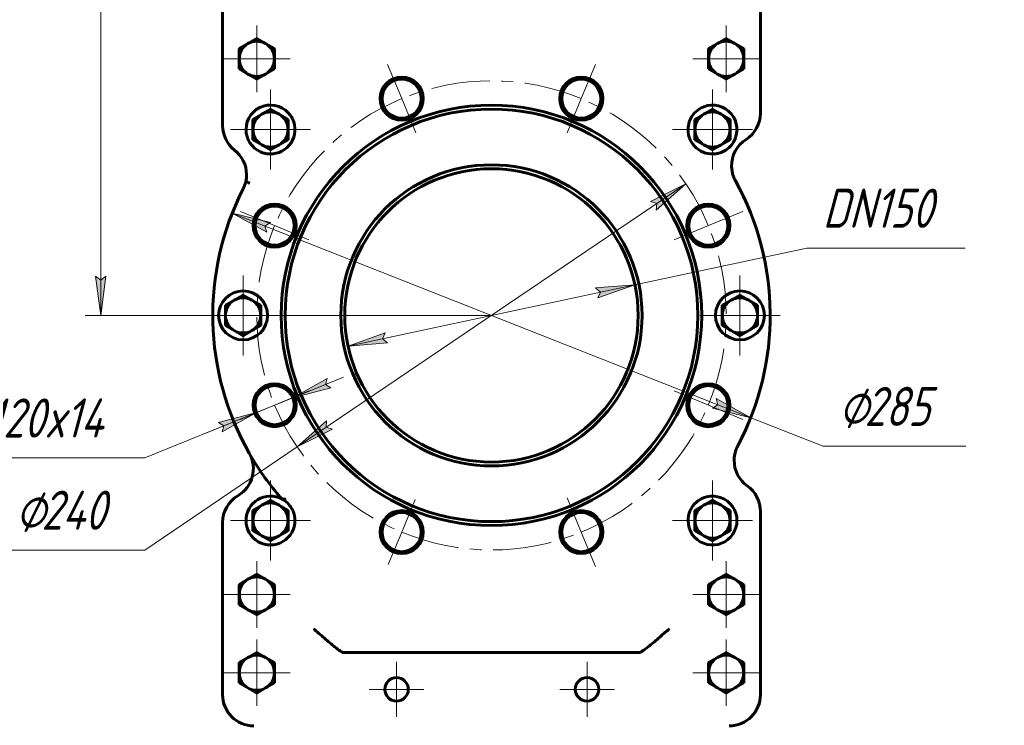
# Model space of a CAD drawing. Header units: millimetres. Extents: x -23 to 297, y 0 to 427.
# Tile 3 of 8: x 49 to 175, y 100 to 191. Entities that reach past the tile are written whole.
import ezdxf

# ---------------------------------------------------------------- set-up
doc = ezdxf.new("R2010")
doc.units = ezdxf.units.MM
for name, pattern in [('K5LT_AXLED', [12, 7.5, -1.5, 1.5, -1.5]), ('K5LT_BASIC', [0]), ('K5LT_THIN', [0])]:
    doc.linetypes.add(name, pattern=pattern)
doc.layers.add('Системный слой', color=7, linetype='Continuous')
doc.layers.add('Системный слой (1)', color=7, linetype='Continuous', true_color=0x6c6c6c)
doc.styles.add('KDIMTEXTSTYLE', font='txt', dxfattribs={"width": 0.96, "oblique": 15, "height": 5})
doc.styles.add('KTEXTSTYLE', font='txt', dxfattribs={"width": 0.96, "height": 5})
doc.dimstyles.new('KDIMSTYLE (0.25)', dxfattribs={"dimtxt": 5, "dimasz": 1, "dimexe": 2, "dimexo": 0, "dimgap": 1, "dimtad": 1, "dimlfac": 4, "dimtxsty": 'KDIMTEXTSTYLE', "dimsah": 1, "dimcen": 0, "dimdle": 1, "dimadec": 0, "dimazin": 0, "dimtfac": 0.667, "dimtmove": 0, "dimatfit": 3, "dimfxl": 1, "dimtvp": 1, "dimtolj": 1, "dimtzin": 0, "dimarcsym": 0})

# ---------------------------------------------------------------- blocks, each defined once
blk = doc.blocks.new('U12')
at = {"layer": 'Системный слой (1)', "color": 150, "linetype": 'K5LT_BASIC', "lineweight": 60, "true_color": 0x0080ff}
for start, end in [(62.528, 180), (61.315, 62.5237), (58.8164, 61.2998)]:
    blk.add_arc((81.4, 126.64), 3.12, start, end, dxfattribs=at)
blk = doc.blocks.new('D0')
at = {"layer": 'Системный слой (1)'}
for points in [[(60.37, 286.12), (59.71, 291.12), (59.05, 286.12), (59.71, 286.62)], [(59.71, 152.87), (60.37, 157.87), (59.71, 157.37), (59.05, 157.87)]]:
    blk.add_hatch(color=7, dxfattribs=at).paths.add_polyline_path(points)
at = {"layer": 'Системный слой (1)', "color": 7, "linetype": 'K5LT_THIN', "lineweight": 18}
for p, q in [((85.21, 291.12), (57.71, 291.12)), ((59.05, 286.12), (59.71, 291.12)), ((59.71, 291.12), (60.37, 286.12)), ((59.71, 291.12), (59.71, 152.87)), ((59.71, 286.62), (59.05, 286.12)), ((60.37, 286.12), (59.71, 286.62)), ((59.71, 152.87), (59.05, 157.87)), ((59.05, 157.87), (59.71, 157.37)), ((59.71, 157.37), (60.37, 157.87)), ((60.37, 157.87), (59.71, 152.87)), ((109.65, 152.87), (57.71, 152.87))]:
    blk.add_line(p, q, dxfattribs=at)
blk.add_wipeout([(58.71, 216.85), (51.33, 216.85), (51.33, 226.73), (58.71, 226.73)]).dxf.layer = 'Системный слой (1)'
at = {"layer": 'Системный слой (1)', "color": 7, "insert": (52.12, 216.85), "char_height": 5, "attachment_point": 1, "rotation": 90, "style": 'KTEXTSTYLE'}
blk.add_mtext('\\fArial|b0|c204|p34;\\H5.0;\\W1.000;\\Q15;\\fGOST Type AU|b0|i0|c204|p34;\\Q15;\\W0.960;553', dxfattribs=at)
blk = doc.blocks.new('KDIMARROW_01')
at = {"layer": 'Системный слой'}
blk.add_hatch(color=0, dxfattribs=at).paths.add_polyline_path([(-5, -0.66), (0, 0), (-5, 0.66), (-4.5, 0)])
at = {"layer": 'Системный слой', "color": 0, "linetype": 'K5LT_THIN', "lineweight": 18}
for p, q in [((-4.5, 0), (-5, 0.66)), ((-5, 0.66), (0, 0)), ((0, 0), (-5, -0.66)), ((-5, -0.66), (-4.5, 0))]:
    blk.add_line(p, q, dxfattribs=at)
at = {"layer": 'Системный слой (1)', "color": 0, "linetype": 'K5LT_THIN', "lineweight": 18}
blk.add_line((109.65, 152.87), (109.4, 152.87), dxfattribs=at)
blk = doc.blocks.new('D1')
at = {"layer": 'Системный слой (1)'}
for points in [[(88.42, 144.02), (89.13, 143.6), (84.25, 142.33), (88.64, 144.82)], [(75.23, 137.96), (79.62, 140.45), (74.74, 139.18), (75.45, 138.76)]]:
    blk.add_hatch(color=7, dxfattribs=at).paths.add_polyline_path(points)
at = {"layer": 'Системный слой (1)', "color": 7, "linetype": 'K5LT_THIN', "lineweight": 18}
for p, q in [((84.25, 142.33), (90.74, 144.96)), ((88.64, 144.82), (84.25, 142.33)), ((88.42, 144.02), (88.64, 144.82)), ((84.25, 142.33), (89.13, 143.6)), ((89.13, 143.6), (88.42, 144.02)), ((84.25, 142.33), (79.62, 140.45)), ((79.62, 140.45), (65.33, 134.66)), ((79.62, 140.45), (73.13, 137.82)), ((79.62, 140.45), (74.74, 139.18)), ((75.23, 137.96), (79.62, 140.45)), ((74.74, 139.18), (75.45, 138.76)), ((75.45, 138.76), (75.23, 137.96)), ((65.33, 134.66), (23.13, 134.66))]:
    blk.add_line(p, q, dxfattribs=at)
blk.add_wipeout([(25.13, 135.66), (25.13, 143.04), (61.8, 143.04), (61.8, 135.66)]).dxf.layer = 'Системный слой (1)'
at = {"layer": 'Системный слой (1)', "color": 7, "char_height": 5, "attachment_point": 1, "style": 'KTEXTSTYLE'}
for s, insert in [('\\fArial|b0|c204|p34;\\H5.0;\\W1.000;\\Q15;\\fGOST Type AU|b0|i0|c204|p34;\\Q15;\\W0.960;8 отв. ', (25.13, 142.25)), ('\\fArial|b0|c204|p34;\\H5.0;\\W1.000;\\Q15;\\fGOST Type AU|b0|i0|c204|p34;\\Q15;\\W0.960;M', (43.25, 142.25)), ('\\fArial|b0|c204|p34;\\H5.0;\\W1.000;\\Q15;\\fGOST Type AU|b0|i0|c204|p34;\\Q15;\\W0.960;20x14', (47.22, 142.25))]:
    blk.add_mtext(s, dxfattribs=dict(at, insert=insert))
blk = doc.blocks.new('D2')
at = {"layer": 'Системный слой (1)'}
for points in [[(130.72, 166.34), (134.49, 169.69), (129.98, 167.43), (130.77, 167.16)], [(84.81, 136.05), (89.32, 138.31), (88.53, 138.58), (88.58, 139.4)]]:
    blk.add_hatch(color=7, dxfattribs=at).paths.add_polyline_path(points)
at = {"layer": 'Системный слой (1)', "color": 7, "linetype": 'K5LT_THIN', "lineweight": 18}
for p, q in [((134.49, 169.69), (84.81, 136.05)), ((129.98, 167.43), (134.49, 169.69)), ((134.49, 169.69), (130.72, 166.34)), ((130.77, 167.16), (129.98, 167.43)), ((130.72, 166.34), (130.77, 167.16)), ((84.81, 136.05), (88.58, 139.4)), ((88.58, 139.4), (88.53, 138.58)), ((88.53, 138.58), (89.32, 138.31)), ((89.32, 138.31), (84.81, 136.05)), ((84.81, 136.05), (65.33, 122.87)), ((65.33, 122.87), (46.81, 122.87))]:
    blk.add_line(p, q, dxfattribs=at)
blk.add_wipeout([(48.81, 123.87), (48.81, 131.25), (62.75, 131.25), (62.75, 123.87)]).dxf.layer = 'Системный слой (1)'
at = {"layer": 'Системный слой (1)', "color": 7, "char_height": 5, "attachment_point": 1, "style": 'KTEXTSTYLE'}
for s, insert in [('\\fArial|b0|c204|p34;\\H5.0;\\W1.000;\\Q15;\\fGOST Type AU|b0|i0|c204|p34;\\Q15;\\W0.960;⌀', (48.81, 130.46)), ('\\fArial|b0|c204|p34;\\H5.0;\\W1.000;\\Q15;\\fGOST Type AU|b0|i0|c204|p34;\\Q15;\\W0.960;240', (52.12, 130.46))]:
    blk.add_mtext(s, dxfattribs=dict(at, insert=insert))
blk = doc.blocks.new('D3')
at = {"layer": 'Системный слой (1)'}
for points in [[(80.7, 164.3), (81.41, 164.73), (76.52, 165.95), (80.92, 163.5)], [(142.79, 139.79), (138.38, 142.23), (138.6, 141.44), (137.89, 141.01)]]:
    blk.add_hatch(color=7, dxfattribs=at).paths.add_polyline_path(points)
at = {"layer": 'Системный слой (1)', "color": 7, "linetype": 'K5LT_THIN', "lineweight": 18}
for p, q in [((76.52, 165.95), (81.41, 164.73)), ((80.92, 163.5), (76.52, 165.95)), ((76.52, 165.95), (142.79, 139.79)), ((81.41, 164.73), (80.7, 164.3)), ((80.7, 164.3), (80.92, 163.5)), ((138.6, 141.44), (138.38, 142.23)), ((138.38, 142.23), (142.79, 139.79)), ((137.89, 141.01), (138.6, 141.44)), ((142.79, 139.79), (137.89, 141.01)), ((142.79, 139.79), (152.03, 136.14)), ((152.03, 136.14), (170.28, 136.14))]:
    blk.add_line(p, q, dxfattribs=at)
blk.add_wipeout([(154.03, 137.14), (154.03, 144.52), (167.71, 144.52), (167.71, 137.14)]).dxf.layer = 'Системный слой (1)'
at = {"layer": 'Системный слой (1)', "color": 7, "char_height": 5, "attachment_point": 1, "style": 'KTEXTSTYLE'}
for s, insert in [('\\fArial|b0|c204|p34;\\H5.0;\\W1.000;\\Q15;\\fGOST Type AU|b0|i0|c204|p34;\\Q15;\\W0.960;⌀', (154.03, 143.73)), ('\\fArial|b0|c204|p34;\\H5.0;\\W1.000;\\Q15;\\fGOST Type AU|b0|i0|c204|p34;\\Q15;\\W0.960;285', (157.33, 143.73))]:
    blk.add_mtext(s, dxfattribs=dict(at, insert=insert))
blk = doc.blocks.new('D4')
at = {"layer": 'Системный слой (1)'}
for points in [[(123.23, 155.1), (127.99, 156.79), (122.96, 156.39), (123.59, 155.85)], [(96.34, 149.35), (95.71, 149.89), (96.07, 150.64), (91.31, 148.95)]]:
    blk.add_hatch(color=7, dxfattribs=at).paths.add_polyline_path(points)
at = {"layer": 'Системный слой (1)', "color": 7, "linetype": 'K5LT_THIN', "lineweight": 18}
for p, q in [((127.99, 156.79), (149.97, 161.48)), ((149.97, 161.48), (170.21, 161.48)), ((91.31, 148.95), (127.99, 156.79)), ((122.96, 156.39), (127.99, 156.79)), ((123.59, 155.85), (122.96, 156.39)), ((127.99, 156.79), (123.23, 155.1)), ((123.23, 155.1), (123.59, 155.85)), ((91.31, 148.95), (96.07, 150.64)), ((96.07, 150.64), (95.71, 149.89)), ((95.71, 149.89), (96.34, 149.35)), ((96.34, 149.35), (91.31, 148.95))]:
    blk.add_line(p, q, dxfattribs=at)
blk.add_wipeout([(151.97, 162.48), (151.97, 169.86), (167.56, 169.86), (167.56, 162.48)]).dxf.layer = 'Системный слой (1)'
at = {"layer": 'Системный слой (1)', "color": 7, "insert": (151.97, 169.07), "char_height": 5, "attachment_point": 1, "style": 'KTEXTSTYLE'}
blk.add_mtext('\\fArial|b0|c204|p34;\\H5.0;\\W1.000;\\Q15;\\fGOST Type AU|b0|i0|c204|p34;\\Q15;\\W0.960;DN150', dxfattribs=at)
blk = doc.blocks.new('U15')
at = {"layer": 'Системный слой (1)', "color": 30, "linetype": 'K5LT_AXLED', "lineweight": 18, "true_color": 0xff8000}
for q in [(77.9, 157.99), (72.78, 152.87), (83.03, 152.87), (77.9, 147.74)]:
    blk.add_line((77.9, 152.87), q, dxfattribs=at)
blk = doc.blocks.new('U16')
at = {"layer": 'Системный слой (1)', "color": 30, "linetype": 'K5LT_AXLED', "lineweight": 18, "true_color": 0xff8000}
for q in [(79.65, 111.43), (75.4, 107.18), (83.9, 107.18), (79.65, 102.93)]:
    blk.add_line((79.65, 107.18), q, dxfattribs=at)
blk = doc.blocks.new('U17')
at = {"layer": 'Системный слой (1)', "color": 30, "linetype": 'K5LT_AXLED', "lineweight": 18, "true_color": 0xff8000}
for q in [(79.65, 121.43), (75.4, 117.18), (83.9, 117.18), (79.65, 112.93)]:
    blk.add_line((79.65, 117.18), q, dxfattribs=at)
blk = doc.blocks.new('U18')
at = {"layer": 'Системный слой (1)', "color": 30, "linetype": 'K5LT_AXLED', "lineweight": 18, "true_color": 0xff8000}
for q in [(79.65, 189.93), (75.4, 185.68), (83.9, 185.68), (79.65, 181.43)]:
    blk.add_line((79.65, 185.68), q, dxfattribs=at)
blk = doc.blocks.new('U23')
at = {"layer": 'Системный слой (1)', "color": 30, "linetype": 'K5LT_AXLED', "lineweight": 18, "true_color": 0xff8000}
for q in [(81.4, 131.76), (76.28, 126.64), (86.53, 126.64), (81.4, 121.51)]:
    blk.add_line((81.4, 126.64), q, dxfattribs=at)
blk = doc.blocks.new('U24')
at = {"layer": 'Системный слой (1)', "color": 30, "linetype": 'K5LT_AXLED', "lineweight": 18, "true_color": 0xff8000}
for q in [(81.4, 181.76), (76.28, 176.64), (86.53, 176.64), (81.4, 171.51)]:
    blk.add_line((81.4, 176.64), q, dxfattribs=at)
blk = doc.blocks.new('U25')
at = {"layer": 'Системный слой (1)', "color": 30, "linetype": 'K5LT_AXLED', "lineweight": 18, "true_color": 0xff8000}
for q in [(97.52, 108.55), (94.02, 105.05), (101.02, 105.05), (97.52, 101.55)]:
    blk.add_line((97.52, 105.05), q, dxfattribs=at)
blk = doc.blocks.new('U34')
at = {"layer": 'Системный слой (1)', "color": 30, "linetype": 'K5LT_AXLED', "lineweight": 18, "true_color": 0xff8000}
for q in [(121.87, 108.55), (118.37, 105.05), (125.37, 105.05), (121.87, 101.55)]:
    blk.add_line((121.87, 105.05), q, dxfattribs=at)
blk = doc.blocks.new('U35')
at = {"layer": 'Системный слой (1)', "color": 30, "linetype": 'K5LT_AXLED', "lineweight": 18, "true_color": 0xff8000}
for q in [(137.9, 131.76), (132.78, 126.64), (143.03, 126.64), (137.9, 121.51)]:
    blk.add_line((137.9, 126.64), q, dxfattribs=at)
blk = doc.blocks.new('U36')
at = {"layer": 'Системный слой (1)', "color": 30, "linetype": 'K5LT_AXLED', "lineweight": 18, "true_color": 0xff8000}
for q in [(137.9, 181.76), (132.78, 176.64), (143.03, 176.64), (137.9, 171.51)]:
    blk.add_line((137.9, 176.64), q, dxfattribs=at)
blk = doc.blocks.new('U37')
at = {"layer": 'Системный слой (1)', "color": 30, "linetype": 'K5LT_AXLED', "lineweight": 18, "true_color": 0xff8000}
for q in [(139.65, 111.43), (135.4, 107.18), (143.9, 107.18), (139.65, 102.93)]:
    blk.add_line((139.65, 107.18), q, dxfattribs=at)
blk = doc.blocks.new('U38')
at = {"layer": 'Системный слой (1)', "color": 30, "linetype": 'K5LT_AXLED', "lineweight": 18, "true_color": 0xff8000}
for q in [(139.65, 121.43), (135.4, 117.18), (143.9, 117.18), (139.65, 112.93)]:
    blk.add_line((139.65, 117.18), q, dxfattribs=at)
blk = doc.blocks.new('U39')
at = {"layer": 'Системный слой (1)', "color": 30, "linetype": 'K5LT_AXLED', "lineweight": 18, "true_color": 0xff8000}
for q in [(139.65, 189.93), (135.4, 185.68), (143.9, 185.68), (139.65, 181.43)]:
    blk.add_line((139.65, 185.68), q, dxfattribs=at)
blk = doc.blocks.new('U44')
at = {"layer": 'Системный слой (1)', "color": 30, "linetype": 'K5LT_AXLED', "lineweight": 18, "true_color": 0xff8000}
for q in [(141.4, 157.99), (136.28, 152.87), (146.53, 152.87), (141.4, 147.74)]:
    blk.add_line((141.4, 152.87), q, dxfattribs=at)
blk = doc.blocks.new('U45')
at = {"layer": 'Системный слой (1)', "color": 30, "linetype": 'K5LT_AXLED', "lineweight": 18, "true_color": 0xff8000}
for p, q in [((98.17, 180.59), (96.35, 184.97)), ((121.13, 180.59), (122.95, 184.97)), ((99.99, 176.2), (98.17, 180.59)), ((119.31, 176.2), (121.13, 180.59)), ((81.93, 164.35), (77.55, 166.17)), ((137.37, 164.35), (141.76, 166.17)), ((86.32, 162.53), (81.93, 164.35)), ((132.98, 162.53), (137.37, 164.35)), ((86.32, 143.21), (81.93, 141.39)), ((132.98, 143.21), (137.37, 141.39)), ((81.93, 141.39), (77.55, 139.57)), ((137.37, 141.39), (141.76, 139.57)), ((99.89, 129.31), (98.17, 125.15)), ((119.31, 129.54), (121.13, 125.15)), ((98.17, 125.15), (96.45, 121)), ((121.13, 125.15), (122.95, 120.76))]:
    blk.add_line(p, q, dxfattribs=at)
for start, end in [(67.5, 112.5), (112.5, 157.5), (22.5, 67.5), (157.5, 202.5), (337.5, 22.5), (202.5, 247.5), (292.5, 337.5), (247.5, 292.5)]:
    blk.add_arc((109.65, 152.87), 30, start, end, dxfattribs=at)

msp = doc.modelspace()

# ---------------------------------------------------------------- linework, layer by layer
at = {"layer": 'Системный слой (1)', "color": 150, "linetype": 'K5LT_BASIC', "lineweight": 60, "true_color": 0x0080ff}
for p, q in [((75.2757, 226.9945), (75.2757, 177.1528)), ((144.0257, 178.7445), (144.0257, 226.9945)), ((78.5257, 187.6323), (77.4007, 186.9828)), ((79.6507, 188.2818), (78.5257, 187.6323)), ((80.7757, 187.6323), (79.6507, 188.2818)), ((81.9007, 186.9828), (80.7757, 187.6323)), ((137.4007, 186.9828), (138.5257, 187.6323)), ((138.5257, 187.6323), (139.6507, 188.2818)), ((139.6507, 188.2818), (140.7757, 187.6323)), ((140.7757, 187.6323), (141.9007, 186.9828)), ((77.4007, 186.9828), (77.4007, 185.6837)), ((81.9007, 185.6837), (81.9007, 186.9828)), ((137.4007, 185.6837), (137.4007, 186.9828)), ((141.9007, 186.9828), (141.9007, 185.6837)), ((77.4007, 185.6837), (77.4007, 184.3847)), ((81.9007, 184.3847), (81.9007, 185.6837)), ((137.4007, 184.3847), (137.4007, 185.6837)), ((141.9007, 185.6837), (141.9007, 184.3847)), ((77.4007, 184.3847), (78.5257, 183.7352)), ((80.7757, 183.7352), (81.9007, 184.3847)), ((138.5257, 183.7352), (137.4007, 184.3847)), ((141.9007, 184.3847), (140.7757, 183.7352)), ((78.5257, 183.7352), (79.6507, 183.0857)), ((79.6507, 183.0857), (80.7757, 183.7352)), ((139.6507, 183.0857), (138.5257, 183.7352)), ((140.7757, 183.7352), (139.6507, 183.0857)), ((81.4007, 179.2332), (80.2757, 178.5837)), ((82.5257, 178.5837), (81.4007, 179.2332)), ((136.7757, 178.5837), (137.9007, 179.2332)), ((137.9007, 179.2332), (139.0257, 178.5837)), ((80.2757, 178.5837), (79.1507, 177.9342)), ((79.1507, 177.9342), (79.1507, 176.6352)), ((83.6507, 177.9342), (82.5257, 178.5837)), ((83.6507, 176.6352), (83.6507, 177.9342)), ((135.6507, 177.9342), (136.7757, 178.5837)), ((135.6507, 176.6352), (135.6507, 177.9342)), ((139.0257, 178.5837), (140.1507, 177.9342)), ((140.1507, 177.9342), (140.1507, 176.6352)), ((79.1507, 176.6352), (79.1507, 175.3361)), ((83.6507, 175.3361), (83.6507, 176.6352)), ((135.6507, 175.3361), (135.6507, 176.6352)), ((140.1507, 176.6352), (140.1507, 175.3361)), ((79.1507, 175.3361), (80.2757, 174.6866)), ((82.5257, 174.6866), (83.6507, 175.3361)), ((136.7757, 174.6866), (135.6507, 175.3361)), ((140.1507, 175.3361), (139.0257, 174.6866)), ((80.2757, 174.6866), (81.4007, 174.0371)), ((81.4007, 174.0371), (82.5257, 174.6866)), ((137.9007, 174.0371), (136.7757, 174.6866)), ((139.0257, 174.6866), (137.9007, 174.0371)), ((76.7757, 154.818), (75.6507, 154.1685)), ((77.9007, 155.4675), (76.7757, 154.818)), ((79.0257, 154.818), (77.9007, 155.4675)), ((80.1507, 154.1685), (79.0257, 154.818)), ((139.1507, 154.1685), (140.2757, 154.818)), ((140.2757, 154.818), (141.4007, 155.4675)), ((141.4007, 155.4675), (142.5257, 154.818)), ((142.5257, 154.818), (143.6507, 154.1685)), ((75.6507, 154.1685), (75.6507, 152.8695)), ((80.1507, 152.8695), (80.1507, 154.1685)), ((139.1507, 152.8695), (139.1507, 154.1685)), ((143.6507, 154.1685), (143.6507, 152.8695)), ((75.6507, 152.8695), (75.6507, 151.5704)), ((80.1507, 151.5704), (80.1507, 152.8695)), ((139.1507, 151.5704), (139.1507, 152.8695)), ((143.6507, 152.8695), (143.6507, 151.5704)), ((75.6507, 151.5704), (76.7757, 150.9209)), ((79.0257, 150.9209), (80.1507, 151.5704)), ((140.2757, 150.9209), (139.1507, 151.5704)), ((143.6507, 151.5704), (142.5257, 150.9209)), ((76.7757, 150.9209), (77.9007, 150.2714)), ((77.9007, 150.2714), (79.0257, 150.9209)), ((141.4007, 150.2714), (140.2757, 150.9209)), ((142.5257, 150.9209), (141.4007, 150.2714)), ((80.2757, 128.5837), (79.1507, 127.9342)), ((81.4007, 129.2332), (80.2757, 128.5837)), ((82.5257, 128.5837), (81.4007, 129.2332)), ((83.6507, 127.9342), (82.5257, 128.5837)), ((135.6507, 127.9342), (136.7757, 128.5837)), ((136.7757, 128.5837), (137.9007, 129.2332)), ((137.9007, 129.2332), (139.0257, 128.5837)), ((139.0257, 128.5837), (140.1507, 127.9342)), ((79.1507, 127.9342), (79.1507, 126.6352)), ((83.6507, 126.6352), (83.6507, 127.9342)), ((135.6507, 126.6352), (135.6507, 127.9342)), ((140.1507, 127.9342), (140.1507, 126.6352)), ((144.0257, 104.3695), (144.0257, 127.8005)), ((75.2757, 126.3695), (75.2757, 104.3695)), ((79.1507, 126.6352), (79.1507, 125.3361)), ((83.6507, 125.3361), (83.6507, 126.6352)), ((135.6507, 125.3361), (135.6507, 126.6352)), ((140.1507, 126.6352), (140.1507, 125.3361)), ((79.1507, 125.3361), (80.2757, 124.6866)), ((80.2757, 124.6866), (81.4007, 124.0371)), ((81.4007, 124.0371), (82.5257, 124.6866)), ((82.5257, 124.6866), (83.6507, 125.3361)), ((136.7757, 124.6866), (135.6507, 125.3361)), ((137.9007, 124.0371), (136.7757, 124.6866)), ((139.0257, 124.6866), (137.9007, 124.0371)), ((140.1507, 125.3361), (139.0257, 124.6866)), ((79.6507, 119.7741), (78.5257, 119.1246)), ((80.7757, 119.1246), (79.6507, 119.7741)), ((138.5257, 119.1246), (139.6507, 119.7741)), ((139.6507, 119.7741), (140.7757, 119.1246)), ((78.5257, 119.1246), (77.4007, 118.475)), ((77.4007, 118.475), (77.4007, 117.176)), ((81.9007, 118.475), (80.7757, 119.1246)), ((81.9007, 117.176), (81.9007, 118.475)), ((137.4007, 118.475), (138.5257, 119.1246)), ((137.4007, 117.176), (137.4007, 118.475)), ((140.7757, 119.1246), (141.9007, 118.475)), ((141.9007, 118.475), (141.9007, 117.176)), ((77.4007, 117.176), (77.4007, 115.877)), ((81.9007, 115.877), (81.9007, 117.176)), ((137.4007, 115.877), (137.4007, 117.176)), ((141.9007, 117.176), (141.9007, 115.877)), ((77.4007, 115.877), (78.5257, 115.2274)), ((80.7757, 115.2274), (81.9007, 115.877)), ((138.5257, 115.2274), (137.4007, 115.877)), ((141.9007, 115.877), (140.7757, 115.2274)), ((78.5257, 115.2274), (79.6507, 114.5779)), ((79.6507, 114.5779), (80.7757, 115.2274)), ((139.6507, 114.5779), (138.5257, 115.2274)), ((140.7757, 115.2274), (139.6507, 114.5779)), ((79.6507, 109.7741), (78.5257, 109.1246)), ((80.7757, 109.1246), (79.6507, 109.7741)), ((90.8929, 109.7445), (90.7893, 109.7445)), ((94.885, 109.7445), (90.8929, 109.7445)), ((124.4007, 109.7445), (94.885, 109.7445)), ((128.3929, 109.7445), (124.4007, 109.7445)), ((128.4965, 109.7445), (128.3929, 109.7445)), ((138.5257, 109.1246), (139.6507, 109.7741)), ((139.6507, 109.7741), (140.7757, 109.1246)), ((78.5257, 109.1246), (77.4007, 108.475)), ((77.4007, 108.475), (77.4007, 107.176)), ((81.9007, 108.475), (80.7757, 109.1246)), ((81.9007, 107.176), (81.9007, 108.475)), ((137.4007, 108.475), (138.5257, 109.1246)), ((137.4007, 107.176), (137.4007, 108.475)), ((140.7757, 109.1246), (141.9007, 108.475)), ((141.9007, 108.475), (141.9007, 107.176)), ((77.4007, 107.176), (77.4007, 105.877)), ((81.9007, 105.877), (81.9007, 107.176)), ((137.4007, 105.877), (137.4007, 107.176)), ((141.9007, 107.176), (141.9007, 105.877)), ((77.4007, 105.877), (78.5257, 105.2274)), ((80.7757, 105.2274), (81.9007, 105.877)), ((138.5257, 105.2274), (137.4007, 105.877)), ((141.9007, 105.877), (140.7757, 105.2274)), ((78.5257, 105.2274), (79.6507, 104.5779)), ((79.6507, 104.5779), (80.7757, 105.2274)), ((139.6507, 104.5779), (138.5257, 105.2274)), ((140.7757, 105.2274), (139.6507, 104.5779))]:
    msp.add_line(p, q, dxfattribs=at)
for centre, radius in [((98.1702, 180.5858), 2.75), ((121.1312, 180.5858), 2.75), ((109.6507, 152.8695), 26.875), ((109.6507, 152.8695), 26.375), ((109.6507, 152.8695), 19.25), ((81.9343, 164.35), 2.75), ((137.3671, 164.35), 2.75), ((77.9007, 152.8695), 3.125), ((141.4007, 152.8695), 3.125), ((81.9343, 141.389), 2.75), ((137.3671, 141.389), 2.75), ((98.1702, 125.1531), 2.75), ((121.1312, 125.1531), 2.75), ((97.5165, 105.0519), 1.5), ((121.8654, 105.0519), 1.5)]:
    msp.add_circle(centre, radius, dxfattribs=at)
for centre, radius, start, end in [((79.6507, 185.6837), 2.25, 120, 180), ((79.6507, 185.6837), 2.25, 60, 120), ((79.6507, 185.6837), 2.25, 0, 60), ((139.6507, 185.6837), 2.25, 120, 180), ((139.6507, 185.6837), 2.25, 60, 120), ((139.6507, 185.6837), 2.25, 0, 60), ((79.6507, 185.6837), 2.25, 180, 240), ((79.6507, 185.6837), 2.25, 300, 0), ((139.6507, 185.6837), 2.25, 180, 240), ((139.6507, 185.6837), 2.25, 300, 0), ((79.6507, 185.6837), 2.25, 240, 300), ((98.1702, 180.5858), 2.5, 0, 180), ((121.1312, 180.5858), 2.5, 0, 180), ((139.6507, 185.6837), 2.25, 240, 300), ((98.1702, 180.5858), 2.5, 180, 0), ((121.1312, 180.5858), 2.5, 180, 0), ((81.4007, 176.6352), 3.125, 33.793388, 180), ((81.4007, 176.6352), 2.25, 60, 120), ((137.9007, 176.6352), 3.125, 293.938751, 146.206612), ((137.9007, 176.6352), 2.25, 60, 120), ((140.0257, 178.7445), 4, 302.683068, 0), ((81.4007, 176.6352), 2.25, 120, 180), ((81.4007, 176.6352), 3.125, 261.660778, 18.193859), ((81.4007, 176.6352), 2.25, 0, 60), ((81.4007, 176.6352), 3.125, 22.248704, 33.793388), ((81.4007, 176.6352), 3.125, 18.193859, 22.248704), ((137.9007, 176.6352), 3.125, 161.806141, 180), ((137.9007, 176.6352), 3.125, 157.751296, 161.806141), ((137.9007, 176.6352), 3.125, 146.206612, 157.751296), ((137.9007, 176.6352), 2.25, 120, 180), ((137.9007, 176.6352), 2.25, 0, 60), ((79.2757, 177.1528), 4, 180, 231.928352), ((81.4007, 176.6352), 3.125, 180, 246.061249), ((81.4007, 176.6352), 2.25, 180, 240), ((81.4007, 176.6352), 2.25, 300, 0), ((137.9007, 176.6352), 3.125, 180, 278.339222), ((137.9007, 176.6352), 2.25, 180, 240), ((137.9007, 176.6352), 2.25, 300, 0), ((144.3456, 172.0111), 4, 122.683068, 181.363608), ((74.3425, 170.8548), 4, 0.528964, 51.928352), ((81.4007, 176.6352), 3.125, 246.061249, 257.605932), ((81.4007, 176.6352), 2.25, 240, 300), ((137.9007, 176.6352), 2.25, 240, 300), ((137.9007, 176.6352), 3.125, 282.394068, 293.938751), ((81.4007, 176.6352), 3.125, 257.605932, 261.660778), ((137.9007, 176.6352), 3.125, 278.339222, 282.394068), ((109.6507, 152.8695), 18.75, 0, 180), ((144.3456, 172.0111), 4, 181.363608, 198.926349), ((74.3425, 170.8548), 4, 333.006491, 0.528964), ((74.3425, 170.8548), 4, 333.006491, 0.528964), ((144.3456, 172.0111), 4, 198.926349, 208.886082), ((109.6507, 152.8695), 35.625, 332.084184, 28.886082), ((109.6507, 152.8695), 35.625, 153.006491, 209.65654), ((81.9343, 164.35), 2.5, 0, 180), ((137.3671, 164.35), 2.5, 0, 180), ((81.9343, 164.35), 2.5, 180, 0), ((137.3671, 164.35), 2.5, 180, 0), ((77.9007, 152.8695), 2.25, 120, 180), ((77.9007, 152.8695), 2.25, 60, 120), ((77.9007, 152.8695), 2.25, 0, 60), ((141.4007, 152.8695), 2.25, 120, 180), ((141.4007, 152.8695), 2.25, 60, 120), ((141.4007, 152.8695), 2.25, 0, 60), ((77.9007, 152.8695), 2.25, 180, 240), ((77.9007, 152.8695), 2.25, 300, 0), ((109.6507, 152.8695), 18.75, 180, 0), ((141.4007, 152.8695), 2.25, 180, 240), ((141.4007, 152.8695), 2.25, 300, 0), ((77.9007, 152.8695), 2.25, 240, 300), ((141.4007, 152.8695), 2.25, 240, 300), ((81.9343, 141.389), 2.5, 0, 180), ((137.3671, 141.389), 2.5, 0, 180), ((81.9343, 141.389), 2.5, 180, 0), ((137.3671, 141.389), 2.5, 180, 0), ((144.6648, 134.3181), 4, 152.084184, 162.043916), ((75.2163, 133.263), 4, 300.492509, 29.65654), ((109.6507, 152.8695), 35.625, 209.65654, 220.284839), ((144.6648, 134.3181), 4, 162.043916, 179.606657), ((144.6648, 134.3181), 4, 179.606657, 234.557428), ((140.0257, 127.8005), 4, 0, 54.557428), ((79.2757, 126.3695), 4, 120.492509, 180), ((109.6507, 152.8695), 35.625, 220.284839, 221.191186), ((137.9007, 126.6352), 3.125, 180, 94.884869), ((137.9007, 126.6352), 3.125, 94.884869, 113.916231), ((81.4007, 126.6352), 2.25, 120, 180), ((81.4007, 126.6352), 2.25, 60, 120), ((81.4007, 126.6352), 2.25, 0, 60), ((81.4007, 126.6352), 3.125, 61.29979, 62.528002), ((81.4007, 126.6352), 3.125, 30.831803, 61.29979), ((137.9007, 126.6352), 3.125, 125.069293, 149.168197), ((137.9007, 126.6352), 2.25, 120, 180), ((137.9007, 126.6352), 3.125, 113.916231, 125.069293), ((137.9007, 126.6352), 2.25, 60, 120), ((137.9007, 126.6352), 2.25, 0, 60), ((81.4007, 126.6352), 3.125, 19.678742, 30.831803), ((81.4007, 126.6352), 3.125, 0.647379, 19.678742), ((98.1702, 125.1531), 2.5, 0, 180), ((121.1312, 125.1531), 2.5, 0, 180), ((137.9007, 126.6352), 3.125, 160.321258, 179.352621), ((137.9007, 126.6352), 3.125, 149.168197, 160.321258), ((81.4007, 126.6352), 3.125, 180, 0.647379), ((81.4007, 126.6352), 2.25, 180, 240), ((81.4007, 126.6352), 2.25, 300, 0), ((137.9007, 126.6352), 3.125, 179.352621, 180), ((137.9007, 126.6352), 2.25, 180, 240), ((137.9007, 126.6352), 2.25, 300, 0), ((81.4007, 126.6352), 2.25, 240, 300), ((98.1702, 125.1531), 2.5, 180, 0), ((121.1312, 125.1531), 2.5, 180, 0), ((137.9007, 126.6352), 2.25, 240, 300), ((79.6507, 117.176), 2.25, 120, 180), ((79.6507, 117.176), 2.25, 60, 120), ((79.6507, 117.176), 2.25, 0, 60), ((139.6507, 117.176), 2.25, 120, 180), ((139.6507, 117.176), 2.25, 60, 120), ((139.6507, 117.176), 2.25, 0, 60), ((79.6507, 117.176), 2.25, 180, 240), ((79.6507, 117.176), 2.25, 300, 0), ((139.6507, 117.176), 2.25, 180, 240), ((139.6507, 117.176), 2.25, 300, 0), ((79.6507, 117.176), 2.25, 240, 300), ((139.6507, 117.176), 2.25, 240, 300), ((79.6507, 107.176), 2.25, 120, 180), ((79.6507, 107.176), 2.25, 60, 120), ((79.6507, 107.176), 2.25, 0, 60), ((139.6507, 107.176), 2.25, 120, 180), ((139.6507, 107.176), 2.25, 60, 120), ((139.6507, 107.176), 2.25, 0, 60), ((79.6507, 107.176), 2.25, 180, 240), ((79.6507, 107.176), 2.25, 300, 0), ((139.6507, 107.176), 2.25, 180, 240), ((139.6507, 107.176), 2.25, 300, 0), ((79.6507, 107.176), 2.25, 240, 300), ((139.6507, 107.176), 2.25, 240, 300), ((79.2757, 104.3695), 4, 180, 270), ((140.0257, 104.3695), 4, 270, 0)]:
    msp.add_arc(centre, radius, start, end, dxfattribs=at)
for points, knots in [([(84.293, 177.8184), (84.2886, 177.8292), (84.2838, 177.8408), (84.2733, 177.8656), (84.2676, 177.8788), (84.2554, 177.9065), (84.2489, 177.921), (84.2392, 177.9422), (84.2364, 177.9483), (84.2312, 177.9594), (84.2289, 177.9643), (84.2243, 177.9741), (84.2219, 177.9791), (84.2148, 177.9941), (84.2099, 178.0042), (84.2017, 178.0207), (84.1986, 178.027), (84.1954, 178.0334)], [0, 0, 0, 0, 3.2, 3.2, 6.4, 6.4, 9.6, 9.6, 10.8846637, 10.8846637, 11.87480196, 11.87480196, 12.86494022, 12.86494022, 14.81222516, 14.81222516, 16, 16, 16, 16]), ([(135.0083, 177.8184), (135.0077, 177.8169), (135.0071, 177.8154), (135.0059, 177.8123), (135.0052, 177.8107), (135.0039, 177.8074), (135.0032, 177.8057), (135.002, 177.8027), (135.0015, 177.8015), (135.0006, 177.7992), (135.0002, 177.7983), (134.9992, 177.7959), (134.9987, 177.7944), (134.9981, 177.7929)], [0, 0, 0, 0, 1.76369991, 1.76369991, 3.52739982, 3.52739982, 5.29109974, 5.29109974, 6.5525453, 6.5525453, 7.45995063, 7.45995063, 8.81849956, 8.81849956, 8.81849956, 8.81849956]), ([(135.1044, 178.0303), (135.0962, 178.0139), (135.0884, 177.9979), (135.0736, 177.9668), (135.0665, 177.9517), (135.0568, 177.9306), (135.0539, 177.9241), (135.0504, 177.9163), (135.0498, 177.915), (135.0488, 177.9127), (135.0483, 177.9117), (135.0469, 177.9086), (135.046, 177.9066), (135.0434, 177.9007), (135.0417, 177.8969), (135.0369, 177.8859), (135.0338, 177.8788), (135.0254, 177.8594), (135.0204, 177.8475), (135.0139, 177.8319), (135.0121, 177.8276), (135.0104, 177.8234)], [0, 0, 0, 0, 3.25486575, 3.25486575, 6.50973149, 6.50973149, 7.99986197, 7.99986197, 8.30836729, 8.30836729, 8.54832447, 8.54832447, 9.02823884, 9.02823884, 9.95379018, 9.95379018, 11.73633585, 11.73633585, 14.99120159, 14.99120159, 16.27432873, 16.27432873, 16.27432873, 16.27432873]), ([(80.5033, 173.6418), (80.5211, 173.6364), (80.5384, 173.6314), (80.572, 173.622), (80.5882, 173.6176), (80.6109, 173.6116), (80.6179, 173.6098), (80.6262, 173.6077), (80.6276, 173.6073), (80.6302, 173.6066), (80.6313, 173.6064), (80.6346, 173.6055), (80.6368, 173.605), (80.6431, 173.6034), (80.6473, 173.6023), (80.6592, 173.5994), (80.6668, 173.5975), (80.6876, 173.5926), (80.7003, 173.5896), (80.7168, 173.5859), (80.7212, 173.5849), (80.7255, 173.584)], [0, 0, 0, 0, 3.28923889, 3.28923889, 6.57847779, 6.57847779, 8.08321132, 8.08321132, 8.39781992, 8.39781992, 8.64252446, 8.64252446, 9.13193352, 9.13193352, 10.07579615, 10.07579615, 11.89360809, 11.89360809, 15.18284698, 15.18284698, 16.44619447, 16.44619447, 16.44619447, 16.44619447]), ([(80.7299, 173.583), (80.7315, 173.5826), (80.7331, 173.5823), (80.7364, 173.5816), (80.7381, 173.5812), (80.7416, 173.5804), (80.7434, 173.5801), (80.7465, 173.5794), (80.7478, 173.5791), (80.7502, 173.5786), (80.7512, 173.5784), (80.7538, 173.5778), (80.7554, 173.5775), (80.757, 173.5772)], [0, 0, 0, 0, 1.77929881, 1.77929881, 3.55859763, 3.55859763, 5.33789644, 5.33789644, 6.55277417, 6.55277417, 7.49135723, 7.49135723, 8.89649406, 8.89649406, 8.89649406, 8.89649406]), ([(138.5714, 173.583), (138.5828, 173.5855), (138.5951, 173.5883), (138.6213, 173.5944), (138.6353, 173.5977), (138.6646, 173.605), (138.68, 173.6089), (138.7026, 173.6148), (138.7091, 173.6166), (138.721, 173.6198), (138.7263, 173.6212), (138.7371, 173.6242), (138.7425, 173.6257), (138.7588, 173.6303), (138.7698, 173.6334), (138.7873, 173.6386), (138.7936, 173.6404), (138.8, 173.6424)], [0, 0, 0, 0, 3.2, 3.2, 6.4, 6.4, 9.6, 9.6, 10.88495849, 10.88495849, 11.89468359, 11.89468359, 12.90440868, 12.90440868, 14.8902149, 14.8902149, 16, 16, 16, 16]), ([(78.305, 169.939), (78.3018, 169.9402), (78.2991, 169.9425), (78.2944, 169.9491), (78.2925, 169.9534), (78.2879, 169.9689), (78.2863, 169.9828), (78.2832, 170.0639), (78.2971, 170.1789), (78.323, 170.4326), (78.3406, 170.6191), (78.3426, 170.8442), (78.3426, 170.8683), (78.3423, 170.8918)], [-0.724838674, -0.724838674, -0.724838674, -0.724838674, -0.708698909, -0.708698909, -0.691482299, -0.691482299, -0.653840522, -0.653840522, -0.492284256, -0.492284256, -0.331162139, -0.331162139, -0.311375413, -0.311375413, -0.311375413, -0.311375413]), ([(78.7128, 169.7823), (78.7122, 169.7825), (78.7116, 169.7828), (78.6596, 169.803), (78.6084, 169.8228), (78.511, 169.8603), (78.4653, 169.8779), (78.3762, 169.9119), (78.3356, 169.9273), (78.305, 169.939)], [-0.211258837, -0.211258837, -0.211258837, -0.211258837, -0.210499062, -0.210499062, -0.144250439, -0.144250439, -0.078087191, -0.078087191, -0.000016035, -0.000016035, -0.000016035, -0.000016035]), ([(83.3421, 129.3958), (83.3416, 129.3957), (83.3411, 129.3957), (83.2872, 129.3872), (83.2342, 129.3783), (83.1323, 129.3639), (83.0836, 129.3584), (82.9992, 129.3556), (82.965, 129.3576), (82.9242, 129.3664), (82.9116, 129.3706), (82.9014, 129.3762)], [-0.195381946, -0.195381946, -0.195381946, -0.195381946, -0.194808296, -0.194808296, -0.137674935, -0.137674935, -0.080452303, -0.080452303, -0.027974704, -0.027974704, 0, 0, 0, 0]), ([(136.5808, 129.4677), (136.5828, 129.4686), (136.5847, 129.4695), (136.5894, 129.4717), (136.5922, 129.473), (136.5987, 129.476), (136.6023, 129.4776), (136.6094, 129.4809), (136.6129, 129.4825), (136.6199, 129.4856), (136.6233, 129.4871), (136.629, 129.4897), (136.6314, 129.4908), (136.6338, 129.4918)], [0, 0, 0, 0, 0.88231477, 0.88231477, 2.20578693, 2.20578693, 3.92583488, 3.92583488, 5.64588282, 5.64588282, 7.36593077, 7.36593077, 8.60023973, 8.60023973, 8.60023973, 8.60023973]), ([(84.3253, 127.7362), (84.326, 127.7342), (84.3267, 127.7323), (84.3285, 127.7275), (84.3296, 127.7246), (84.3319, 127.7184), (84.3331, 127.7151), (84.3355, 127.7086), (84.3367, 127.7054), (84.339, 127.699), (84.3401, 127.6959), (84.3419, 127.691), (84.3425, 127.6892), (84.3432, 127.6875)], [0, 0, 0, 0, 0.97239117, 0.97239117, 2.43097791, 2.43097791, 4.14286694, 4.14286694, 5.85475596, 5.85475596, 7.56664499, 7.56664499, 8.55944513, 8.55944513, 8.55944513, 8.55944513]), ([(86.9007, 112.807), (87.3494, 112.4144), (87.8364, 111.9879), (88.7713, 111.1828), (89.2192, 110.8043), (89.8551, 110.2964), (90.1127, 110.1003), (90.5327, 109.8237), (90.6946, 109.7445), (90.7893, 109.7445)], [0, 0, 0, 0, 0.71543555, 0.71543555, 1.4308711, 1.4308711, 1.91535665, 1.91535665, 2.3998422, 2.3998422, 2.3998422, 2.3998422]), ([(128.4965, 109.7445), (128.5911, 109.7445), (128.753, 109.8237), (129.173, 110.1003), (129.4306, 110.2964), (130.0665, 110.8043), (130.5144, 111.1828), (131.4493, 111.9879), (131.9364, 112.4144), (132.385, 112.807)], [6.16444446, 6.16444446, 6.16444446, 6.16444446, 6.64893002, 6.64893002, 7.13341557, 7.13341557, 7.84885112, 7.84885112, 8.56428667, 8.56428667, 8.56428667, 8.56428667])]:
    msp.add_open_spline(points, degree=3, knots=knots, dxfattribs=at)

# ---------------------------------------------------------------- block references
at = {"layer": 'Системный слой (1)'}
msp.add_blockref('U12', (0, 0), dxfattribs=at)

# ---------------------------------------------------------------- next in the draw order: dimensions: what is measured, and where the dimension line sits
at = {"layer": 'Системный слой (1)', "color": 7}
dim = msp.add_linear_dim(base=(59.7083, 291.1195), p1=(109.6507, 152.8695), p2=(85.2132, 291.1195), angle=90, dimstyle='KDIMSTYLE (0.25)', override={"dimexo": 0, "dimpost": '\\fGOST Type AU|b0|c204|p34;\\H5.0;\\W0.960;\\Q15;<>', "dimblk1": 'KDIMARROW_01', "dimblk2": 'KDIMARROW_01', "dimse1": 0, "dimse2": 0, "dimclrt": 7, "dimtol": 1, "dimtp": 0, "dimtm": 0, "dimtdec": 5, "dimtolj": 1}, dxfattribs=at)
dim.commit()
dim.dimension.update_dxf_attribs({"geometry": 'D0', "text_midpoint": (59.7083, 221.9945), "dimtype": 160})
dim = msp.add_diameter_dim_2p(p1=(91.202, 145.1452), p2=(72.6666, 137.6327), dimstyle='KDIMSTYLE (0.25)', override={"dimtih": 1, "dimtoh": 1, "dimpost": '\\fGOST Type AU|b0|c204|p34;\\H5.0;\\W0.960;\\Q15;\\fGOST Type AU|b0|i0|c204|p34;\\Q15;8 отв. \\fGOST Type AU|b0|c204|p34;\\H5.0;\\W0.960;\\Q15;М<>\\fGOST Type AU|b0|c204|p34;\\H5.0;\\W0.960;\\Q15;\\fGOST Type AU|b0|i0|c204|p34;\\Q15;x14', "dimblk1": 'KDIMARROW_01', "dimblk2": 'KDIMARROW_01', "dimclrt": 7, "dimtol": 1, "dimtp": 0, "dimtm": 0, "dimtdec": 5, "dimtmove": 1, "dimatfit": 2, "dimtolj": 1}, dxfattribs=at)
dim.commit()
dim.dimension.update_dxf_attribs({"geometry": 'D1', "text_midpoint": (63.3297, 134.6591), "dimtype": 163})

# ---------------------------------------------------------------- next in the draw order: dimensions: what is measured, and where the dimension line sits
dim = msp.add_diameter_dim_2p(p1=(209.0258, 220.1345), p2=(10.2756, 85.6044), dimstyle='KDIMSTYLE (0.25)', override={"dimtih": 1, "dimtoh": 1, "dimpost": '\\fGOST Type AU|b0|c204|p34;\\H5.0;\\W0.960;\\Q15;<>', "dimblk1": 'KDIMARROW_01', "dimblk2": 'KDIMARROW_01', "dimclrt": 7, "dimtol": 1, "dimtp": 0, "dimtm": 0, "dimtdec": 5, "dimtmove": 1, "dimatfit": 2, "dimtolj": 1}, dxfattribs=at)
dim.commit()
dim.dimension.update_dxf_attribs({"geometry": 'D2', "text_midpoint": (63.3297, 122.8695), "dimtype": 163})

# ---------------------------------------------------------------- next in the draw order: dimensions: what is measured, and where the dimension line sits
dim = msp.add_diameter_dim_2p(p1=(-22.8911, 205.2043), p2=(242.1924, 100.5346), dimstyle='KDIMSTYLE (0.25)', override={"dimtih": 1, "dimtoh": 1, "dimpost": '\\fGOST Type AU|b0|c204|p34;\\H5.0;\\W0.960;\\Q15;<>', "dimblk1": 'KDIMARROW_01', "dimblk2": 'KDIMARROW_01', "dimclrt": 7, "dimtol": 1, "dimtp": 0, "dimtm": 0, "dimtdec": 5, "dimtmove": 1, "dimatfit": 2, "dimtolj": 1}, dxfattribs=at)
dim.commit()
dim.dimension.update_dxf_attribs({"geometry": 'D3', "text_midpoint": (154.0252, 136.1376), "dimtype": 163})

# ---------------------------------------------------------------- next in the draw order: block references
at = {"layer": 'Системный слой (1)'}
for name in ['U18', 'U39', 'U24', 'U36', 'U23', 'U35', 'U17', 'U38', 'U16', 'U37', 'U25', 'U34']:
    msp.add_blockref(name, (0, 0), dxfattribs=at)

# ---------------------------------------------------------------- next in the draw order: dimensions: what is measured, and where the dimension line sits
at = {"layer": 'Системный слой (1)', "color": 7}
dim = msp.add_diameter_dim_2p(p1=(36.3048, 137.2048), p2=(182.9966, 168.5341), dimstyle='KDIMSTYLE (0.25)', override={"dimtih": 1, "dimtoh": 1, "dimpost": '\\fGOST Type AU|b0|c204|p34;\\H5.0;\\W0.960;\\Q15;\\fGOST Type AU|b0|i0|c204|p34;\\Q15;DN\\fGOST Type AU|b0|c204|p34;\\H5.0;\\W0.960;\\Q15;<>', "dimblk1": 'KDIMARROW_01', "dimblk2": 'KDIMARROW_01', "dimclrt": 7, "dimtol": 1, "dimtp": 0, "dimtm": 0, "dimtdec": 5, "dimtmove": 1, "dimatfit": 2, "dimtolj": 1}, dxfattribs=at)
dim.commit()
dim.dimension.update_dxf_attribs({"geometry": 'D4', "text_midpoint": (151.9666, 161.4798), "dimtype": 163})

# ---------------------------------------------------------------- next in the draw order: block references
at = {"layer": 'Системный слой (1)'}
for name in ['U45', 'U15', 'U44']:
    msp.add_blockref(name, (0, 0), dxfattribs=at)

doc.saveas('drawing.dxf')
